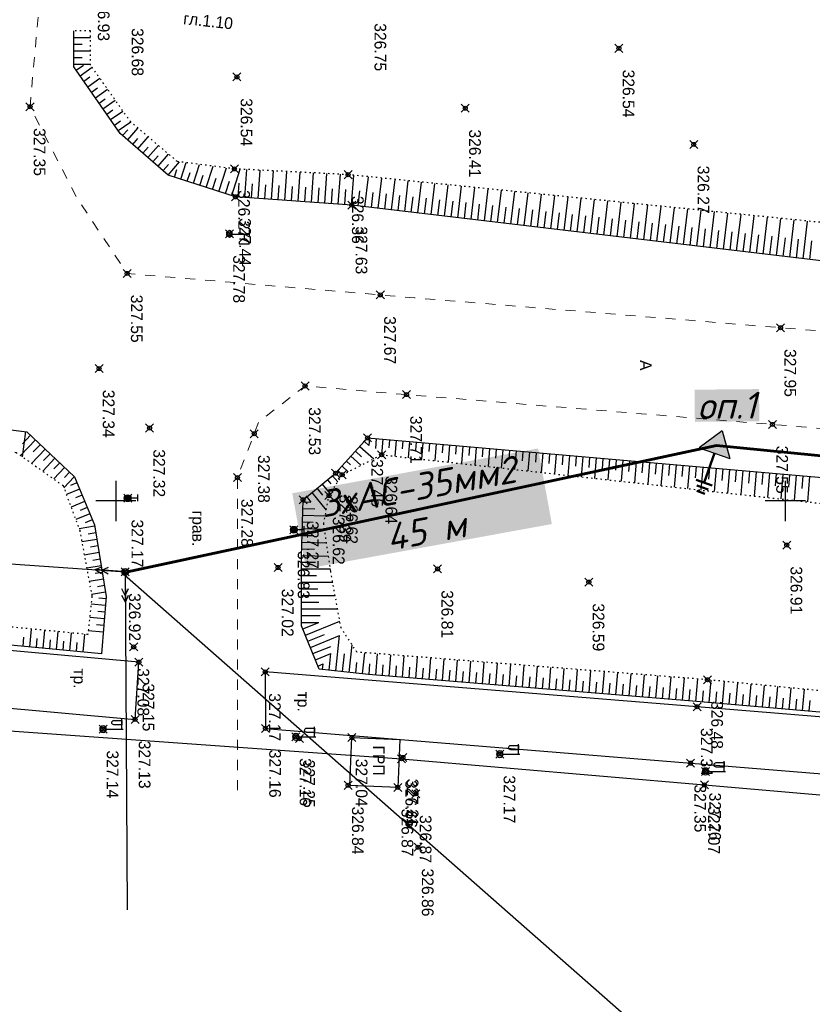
# Model space of a CAD drawing. Header units: metres. Extents: x 705573 to 711566, y 4301675 to 4311183.
# Tile 17 of 256: x 708299 to 708358, y 4301875 to 4301949. Entities that reach past the tile are written whole.
import ezdxf
from ezdxf.lldxf.tags import DXFTag

# ---------------------------------------------------------------- set-up
doc = ezdxf.new("R2010")
doc.units = ezdxf.units.M
doc.header["$LTSCALE"] = 0.5
doc.header["$PDMODE"] = 35
doc.header["$PDSIZE"] = 0.3
for name, pattern in [('Auto_Street_NotBorder_Line_m1', [3, 1.5, -1.5]), ('ДОРОГИ_СТРОЯЩ', [9, 8, -1]), ('Контура низ откосов  Штриховая 0.1-0.5 - - - - - - -', [0.6, 0.1, -0.5])]:
    doc.linetypes.add(name, pattern=pattern)
for name, color, linetype in [('(001) Сетка', 92, 'Continuous'), ('(004) Точки рельефа', 7, 'Continuous'), ('(007) Здания', 7, 'Continuous'), ('(013) Газ', 30, 'ИК_Газопровод -------г--------'), ('(014) Водопровод', 5, 'ИК_Водопровод -------в--------'), ('(016) Кабель', 1, 'Continuous'), ('(019) Связь', 3, 'ИК_КАБ_СВЯЗИ'), ('(022) Возд. Линии', 7, 'Continuous'), ('(025) Дорога', 7, 'Continuous'), ('(035) Откосы', 7, 'Continuous')]:
    doc.layers.add(name, color=color, linetype=linetype)
doc.layers.add('AUTO#_ROADS_EXIST_L', color=7, linetype='Continuous', lineweight=15, true_color=0x000000)
doc.layers.add('Али В1', color=5, linetype='хозяйственно-питьевой водопровод', lineweight=50)
doc.styles.add('BM-431', font='txt')
doc.styles.add('D-431', font='txt')
doc.styles.add('S', font='txtwr', dxfattribs={"oblique": 15})
doc.styles.get("Standard").update_dxf_attribs({"font": 'times.ttf'})
doc.styles.add('X_ISO', font='isocpeui.ttf')
doc.linetypes.add('GAZ_VOZDUSH', pattern='A,1,-2,["~",Standard,S=3,R=0,X=-1.5,Y=-1.5],-1,10', length=14)
doc.linetypes.add('ИК_Водопровод -------в--------', pattern='A,9,-0.6,["В",Standard,S=1.2,R=0,X=0,Y=-0.6],-1.2', length=10.8)
doc.linetypes.add('ИК_Газопровод -------г--------', pattern='A,9,-0.6,["Г",Standard,S=1.2,R=0,X=0,Y=-0.6],-1.2', length=10.8)
doc.linetypes.add('ИК_КАБ_СВЯЗИ', pattern='A,4,["o",Standard,S=0.5,R=0,X=0,Y=-0.125],4,-2', length=10)
doc.linetypes.add('ИК_Э_КАБ_ВН', pattern='A,8,-2,["<<",Standard,S=1,R=0,X=0,Y=-0.5],8,[">>",Standard,S=1,R=0,X=-1,Y=-0.5],-2', length=20)
tags = doc.linetypes.add('хозяйственно-питьевой водопровод', pattern='A,5,-0.5,["В1",Standard,S=0.7,R=0,X=0,Y=-0.35],-1.5', length=7).pattern_tags.tags
tags[6] = DXFTag(74, 10)

# ---------------------------------------------------------------- blocks, each defined once
blk = doc.blocks.new('*X15')
at = {"color": 0}
for p, q in [((9.5, 5.08), (10.49, 5.08)), ((9.5, 5.07), (10.49, 5.07)), ((9.5, 5.06), (10.49, 5.06)), ((9.5, 5.05), (10.49, 5.05)), ((9.5, 5.04), (10.49, 5.04)), ((9.5, 5.03), (10.49, 5.03)), ((9.5, 5.02), (10.5, 5.02)), ((9.5, 5.01), (10.5, 5.01)), ((9.5, 5), (10.5, 5)), ((9.5, 4.99), (10.5, 4.99)), ((9.5, 4.98), (10.5, 4.98)), ((9.5, 4.97), (10.5, 4.97)), ((9.5, 4.96), (10.49, 4.96)), ((9.5, 4.95), (10.49, 4.95)), ((9.5, 4.94), (10.49, 4.94)), ((9.5, 4.93), (10.49, 4.93)), ((9.5, 4.92), (10.49, 4.92)), ((9.5, 4.91), (10.49, 4.91)), ((9.5, 4.9), (10.49, 4.9)), ((9.51, 5.12), (10.48, 5.12)), ((9.51, 5.11), (10.48, 5.11)), ((9.51, 5.1), (10.48, 5.1)), ((9.51, 5.09), (10.49, 5.09)), ((9.51, 4.89), (10.49, 4.89)), ((9.51, 4.88), (10.48, 4.88)), ((9.51, 4.87), (10.48, 4.87)), ((9.51, 4.86), (10.48, 4.86)), ((9.52, 5.16), (10.47, 5.16)), ((9.52, 5.15), (10.47, 5.15)), ((9.52, 5.14), (10.47, 5.14)), ((9.52, 5.13), (10.48, 5.13)), ((9.52, 4.85), (10.48, 4.85)), ((9.52, 4.84), (10.47, 4.84)), ((9.52, 4.83), (10.47, 4.83)), ((9.53, 5.18), (10.46, 5.18)), ((9.53, 5.17), (10.46, 5.17)), ((9.53, 4.82), (10.47, 4.82)), ((9.53, 4.81), (10.46, 4.81)), ((9.53, 4.8), (10.46, 4.8)), ((9.54, 5.2), (10.45, 5.2)), ((9.54, 5.19), (10.46, 5.19)), ((9.54, 4.79), (10.45, 4.79)), ((9.54, 4.78), (10.45, 4.78)), ((9.55, 5.22), (10.44, 5.22)), ((9.55, 5.21), (10.45, 5.21)), ((9.55, 4.77), (10.44, 4.77)), ((9.55, 4.76), (10.44, 4.76)), ((9.56, 5.24), (10.43, 5.24)), ((9.56, 5.23), (10.44, 5.23)), ((9.56, 4.75), (10.43, 4.75)), ((9.56, 4.74), (10.43, 4.74)), ((9.57, 5.26), (10.42, 5.26)), ((9.57, 5.25), (10.43, 5.25)), ((9.57, 4.73), (10.42, 4.73)), ((9.58, 5.27), (10.41, 5.27)), ((9.58, 4.72), (10.41, 4.72)), ((9.58, 4.71), (10.41, 4.71)), ((9.59, 5.29), (10.4, 5.29)), ((9.59, 5.28), (10.41, 5.28)), ((9.59, 4.7), (10.4, 4.7)), ((9.6, 5.3), (10.39, 5.3)), ((9.6, 4.69), (10.39, 4.69)), ((9.61, 5.31), (10.38, 5.31)), ((9.61, 4.68), (10.39, 4.68)), ((9.61, 4.67), (10.38, 4.67)), ((9.62, 5.32), (10.37, 5.32)), ((9.62, 4.66), (10.37, 4.66)), ((9.63, 5.33), (10.37, 5.33)), ((9.63, 4.65), (10.36, 4.65)), ((9.64, 5.34), (10.36, 5.34)), ((9.64, 4.64), (10.35, 4.64)), ((9.65, 5.35), (10.35, 5.35)), ((9.65, 4.63), (10.34, 4.63)), ((9.66, 5.36), (10.34, 5.36)), ((9.66, 4.62), (10.33, 4.62)), ((9.67, 5.37), (10.32, 5.37)), ((9.67, 4.61), (10.32, 4.61)), ((9.68, 5.38), (10.31, 5.38)), ((9.69, 5.39), (10.3, 5.39)), ((9.69, 4.6), (10.31, 4.6)), ((9.7, 4.59), (10.29, 4.59)), ((9.71, 5.4), (10.29, 5.4)), ((9.71, 4.58), (10.28, 4.58)), ((9.72, 5.41), (10.27, 5.41)), ((9.73, 4.57), (10.26, 4.57)), ((9.74, 5.42), (10.26, 5.42)), ((9.75, 5.43), (10.24, 5.43)), ((9.75, 4.56), (10.25, 4.56)), ((9.76, 4.55), (10.23, 4.55)), ((9.77, 5.44), (10.22, 5.44)), ((9.78, 4.54), (10.21, 4.54)), ((9.79, 5.45), (10.2, 5.45)), ((9.81, 4.53), (10.18, 4.53)), ((9.82, 5.46), (10.18, 5.46)), ((9.83, 4.52), (10.16, 4.52)), ((9.85, 5.47), (10.15, 5.47)), ((9.87, 4.51), (10.12, 4.51)), ((9.88, 5.48), (10.11, 5.48)), ((9.91, 4.5), (10.08, 4.5)), ((9.94, 5.49), (10.05, 5.49))]:
    blk.add_line(p, q, dxfattribs=at)
blk = doc.blocks.new('I01070')
at = {"color": 0}
blk.add_circle((0.05, 0.03), 0.5, dxfattribs=at)
blk.add_blockref('*X15', (-9.95, -4.96), dxfattribs=at)
blk = doc.blocks.new('I0195')
at = {"layer": '(016) Кабель', "color": 0, "linetype": 'ИК_Э_КАБ_ВН'}
for p, q in [((-0.275, 0.74), (0.225, 0.74)), ((-0.025, 0.24), (-0.025, 0.74))]:
    blk.add_line(p, q, dxfattribs=at)
at = {"layer": '(016) Кабель', "color": 0, "linetype": 'ИК_Э_КАБ_ВН', "xscale": 0.5, "yscale": 0.5, "zscale": 0.5}
blk.add_blockref('I01070', (-0.025, -0.01), dxfattribs=at)
blk = doc.blocks.new('U1111')
for p, q in [((0.1, 0.45), (0.1, 2.95)), ((1.28934, 2.95), (0.85, 2.51066)), ((1.6, 2.95), (1.28934, 2.95)), ((1.6, 2.95), (1.6, 1.45)), ((0.1, 2.2), (0.85, 2.2)), ((0.85, 2.51066), (0.85, 1.88934)), ((0.85, 1.88934), (1.28934, 1.45)), ((0, 0.05), (0.1, 0.05)), ((0, -0.05), (0, 0.05)), ((0.1, 0.05), (0.1, -0.05)), ((1.28934, 1.45), (1.6, 1.45)), ((0.1, -0.05), (0, -0.05))]:
    blk.add_line(p, q)
blk.add_lwpolyline([(0.55, 0), (0.3, 0.433013), (-0.2, 0.433013), (-0.45, 0), (-0.2, -0.433013), (0.3, -0.433013)], close=True)
at = {"color": 4, "style": 'S', "oblique": 15}
blk.add_attdef('Z', (1.142936, -1.391276), '', height=2, dxfattribs=at)
blk = doc.blocks.new('strela1')
at = {"layer": '(022) Возд. Линии'}
for p, q in [((-2, 0), (-1.5, 0.25)), ((0, 0), (-2, 0)), ((-2, 0), (-1.5, -0.25)), ((-1.5, 0), (-1, 0.25)), ((-1.5, 0), (-1, -0.25))]:
    blk.add_line(p, q, dxfattribs=at)
blk = doc.blocks.new('strela2')
at = {"layer": '(022) Возд. Линии'}
for p, q in [((0, 0), (2, 0)), ((1.5, 0), (1, 0.25)), ((1.5, 0), (1, -0.25)), ((2, 0), (1.5, 0.25)), ((2, 0), (1.5, -0.25))]:
    blk.add_line(p, q, dxfattribs=at)
blk = doc.blocks.new('STOLB')
at = {"layer": '(022) Возд. Линии'}
blk.add_circle((0, 0), 0.25, dxfattribs=at)
blk = doc.blocks.new('f')
at = {"layer": '(022) Возд. Линии'}
for points in [[(0, 0.25), (0, 1.5)], [(0, 1.4), (0.75, 1.4)]]:
    blk.add_lwpolyline(points, dxfattribs=at)
blk.add_lwpolyline([(0.4875, 0.65), (0.4875, 0.65, 0.4142136), (0.65, 0.8125), (0.65, 1.4), (0.325, 1.4), (0.325, 0.8125, 0.4142136)], format="xyb", close=True, dxfattribs=at)
blk.add_circle((0, 0), 0.25, dxfattribs=at)
blk = doc.blocks.new('Setka')
at = {"layer": '(001) Сетка'}
for p, q in [((0, 1.5), (0, -1.5)), ((-1.5, 0), (1.5, 0))]:
    blk.add_line(p, q, dxfattribs=at)
blk = doc.blocks.new('вит')
at = {"layer": '(007) Здания', "color": 0, "lineweight": 25}
for p, q in [((1596405, 549383), (1596485, 547860)), ((1596405, 549383), (1597859, 548925)), ((1596485, 547860), (1597859, 548925))]:
    blk.add_line(p, q, dxfattribs=at)
at = {"layer": '(007) Здания', "color": 0, "lineweight": 50}
for p, q in [((1597172, 548393), (1598194, 547073)), ((1597834, 546794), (1598555, 547352)), ((1598111, 546660), (1598614, 547050)), ((1598351, 546498), (1598711, 546777))]:
    blk.add_line(p, q, dxfattribs=at)
blk = doc.blocks.new('ввввввв')
at = {"layer": 'Али В1', "linetype": 'ByBlock', "lineweight": 50, "ltscale": 500}
h = blk.add_hatch(color=5, dxfattribs=at)
h.dxf.hatch_style = 1
h.set_gradient(color2=(0, 0, 0), one_color=1)
h.paths.add_polyline_path([(8500074, 9593972), (8501059, 9592847), (8501472, 9594500)])
at = {"color": 0, "linetype": 'Continuous', "xscale": 0.9799999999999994, "yscale": 0.9799999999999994, "zscale": 0.9799999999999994, "rotation": 38.20752111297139}
blk.add_blockref('вит', (7603750, 8203267, 380511), dxfattribs=at)

msp = doc.modelspace()

# ---------------------------------------------------------------- linework, layer by layer
at = {"layer": '(013) Газ', "linetype": 'GAZ_VOZDUSH', "elevation": 325.111, "flags": 128}
msp.add_lwpolyline([(708263.006, 4301898.285), (708267.492, 4301898.016), (708327.408, 4301893.734), (708350.025, 4301891.782), (708379.912, 4301889.21), (708474.408, 4301881.923), (708546.892, 4301875.369), (708558.895, 4301874.626), (708612.857, 4301869.388), (708645.294, 4301866.144), (708657.262, 4301865.626), (708710.546, 4301861.09), (708744.482, 4301857.649), (708772.362, 4301854.652), (708819.32, 4301851.722), (708956.482, 4301840.086), (708968.497, 4301838.773)], dxfattribs=at)
at = {"layer": '(013) Газ', "color": 0, "linetype": 'ByBlock', "elevation": 326.874}
msp.add_lwpolyline([(708327.12, 4301891.595), (708323.551, 4301891.744), (708323.701, 4301895.322), (708327.269, 4301895.172)], close=True, dxfattribs=at)
at = {"layer": '(022) Возд. Линии', "elevation": 326.256, "flags": 128}
msp.add_lwpolyline([(708241.167, 4301912.283), (708306.754, 4301907.685), (708306.916, 4301882.46)], dxfattribs=at)
at = {"layer": '(025) Дорога', "flags": 128}
for points, elevation in [([(708210.519, 4301909.711), (708206.239, 4301905.833), (708307.498, 4301896.67), (708307.781, 4301900.947), (708210.519, 4301909.711)], 327.276), ([(708317.225, 4301900.214), (708317.238, 4301895.995), (708379.607, 4301890.903), (708411.216, 4301888.298), (708442.517, 4301885.742), (708471.06, 4301883.402), (708501.346, 4301880.97), (708549.396, 4301877.017), (708549.671, 4301881.202), (708502.029, 4301885.161), (708472.256, 4301887.626), (708442.955, 4301889.981), (708411.376, 4301892.543), (708380.177, 4301895.092), (708349.485, 4301897.617), (708317.225, 4301900.214)], 327.171)]:
    msp.add_lwpolyline(points, dxfattribs=dict(at, elevation=elevation))
at = {"layer": '(035) Откосы'}
for p, q in [((708302.936, 4301947.593, 328.102), (708304.179, 4301947.593, 328.102)), ((708302.936, 4301947.093, 328.102), (708303.558, 4301947.093, 328.102)), ((708302.936, 4301946.594, 328.102), (708304.179, 4301946.594, 328.102)), ((708302.936, 4301946.094, 328.102), (708303.558, 4301946.094, 328.102)), ((708302.936, 4301945.595, 328.102), (708304.179, 4301945.595, 328.102)), ((708303.109, 4301945.149, 328.102), (708303.644, 4301945.521, 328.102)), ((708303.393, 4301944.739, 328.102), (708304.296, 4301945.365, 328.102)), ((708303.678, 4301944.329, 328.102), (708304.131, 4301944.643, 328.102)), ((708303.963, 4301943.918, 328.102), (708304.871, 4301944.549, 328.102)), ((708304.247, 4301943.508, 328.102), (708304.703, 4301943.824, 328.102)), ((708304.532, 4301943.098, 328.102), (708305.447, 4301943.732, 328.102)), ((708304.817, 4301942.687, 328.102), (708305.276, 4301943.006, 328.102)), ((708305.102, 4301942.277, 328.102), (708306.022, 4301942.916, 328.102)), ((708305.386, 4301941.867, 328.102), (708305.848, 4301942.187, 328.102)), ((708305.671, 4301941.456, 328.102), (708306.598, 4301942.099, 328.102)), ((708305.956, 4301941.046, 328.102), (708306.421, 4301941.369, 328.102)), ((708306.241, 4301940.636, 328.102), (708307.173, 4301941.283, 328.102)), ((708306.57, 4301940.265, 328.102), (708306.952, 4301940.706, 328.102)), ((708306.947, 4301939.939, 328.102), (708307.714, 4301940.824, 328.102)), ((708307.325, 4301939.612, 328.102), (708307.71, 4301940.056, 328.102)), ((708307.703, 4301939.285, 328.102), (708308.476, 4301940.178, 328.102)), ((708308.08, 4301938.958, 328.102), (708308.469, 4301939.406, 328.102)), ((708308.458, 4301938.631, 328.102), (708309.238, 4301939.532, 328.102)), ((708308.835, 4301938.304, 328.102), (708309.227, 4301938.756, 328.102)), ((708309.213, 4301937.977, 328.102), (708310, 4301938.886, 328.102)), ((708309.59, 4301937.65, 328.102), (708309.986, 4301938.106, 328.102)), ((708309.968, 4301937.323, 328.102), (708310.821, 4301938.308, 328.102)), ((708310.44, 4301937.164, 328.102), (708310.625, 4301937.737, 328.102)), ((708310.916, 4301937.011, 328.102), (708311.313, 4301938.245, 328.102)), ((708311.866, 4301936.704, 328.102), (708312.321, 4301938.115, 328.102)), ((708312.817, 4301936.398, 328.102), (708313.329, 4301937.985, 328.102)), ((708313.767, 4301936.091, 328.102), (708314.337, 4301937.856, 328.102)), ((708314.718, 4301935.784, 328.102), (708315.355, 4301937.758, 328.102)), ((708315.701, 4301935.643, 328.102), (708315.85, 4301937.733, 328.102)), ((708316.697, 4301935.572, 328.102), (708316.847, 4301937.683, 328.102)), ((708311.391, 4301936.858, 328.102), (708311.604, 4301937.519, 328.102)), ((708312.342, 4301936.551, 328.102), (708312.583, 4301937.301, 328.102)), ((708313.292, 4301936.244, 328.102), (708313.562, 4301937.082, 328.102)), ((708317.694, 4301935.501, 328.102), (708317.845, 4301937.632, 328.102)), ((708318.69, 4301935.43, 328.102), (708318.843, 4301937.581, 328.102)), ((708319.686, 4301935.359, 328.102), (708319.841, 4301937.53, 328.102)), ((708320.683, 4301935.288, 328.102), (708320.839, 4301937.48, 328.102)), ((708321.679, 4301935.218, 328.102), (708321.836, 4301937.429, 328.102)), ((708322.675, 4301935.147, 328.102), (708322.834, 4301937.378, 328.102)), ((708323.672, 4301935.076, 328.102), (708323.831, 4301937.307, 328.102)), ((708324.664, 4301934.959, 328.102), (708324.93, 4301937.196, 328.102)), ((708325.656, 4301934.841, 328.102), (708325.924, 4301937.095, 328.102)), ((708326.648, 4301934.723, 328.102), (708326.918, 4301936.995, 328.102)), ((708314.243, 4301935.938, 328.102), (708314.542, 4301936.864, 328.102)), ((708315.203, 4301935.678, 328.102), (708315.277, 4301936.719, 328.102)), ((708316.199, 4301935.607, 328.102), (708316.274, 4301936.658, 328.102)), ((708317.195, 4301935.537, 328.102), (708317.271, 4301936.597, 328.102)), ((708318.192, 4301935.466, 328.102), (708318.268, 4301936.536, 328.102)), ((708319.188, 4301935.395, 328.102), (708319.265, 4301936.475, 328.102)), ((708320.185, 4301935.324, 328.102), (708320.262, 4301936.414, 328.102)), ((708321.181, 4301935.253, 328.102), (708321.259, 4301936.354, 328.102)), ((708322.177, 4301935.182, 328.102), (708322.256, 4301936.293, 328.102)), ((708323.174, 4301935.111, 328.102), (708323.253, 4301936.232, 328.102)), ((708327.639, 4301934.605, 328.102), (708327.912, 4301936.895, 328.102)), ((708328.631, 4301934.487, 328.102), (708328.906, 4301936.794, 328.102)), ((708329.623, 4301934.369, 328.102), (708329.9, 4301936.694, 328.102)), ((708330.615, 4301934.251, 328.102), (708330.894, 4301936.594, 328.102)), ((708331.607, 4301934.133, 328.102), (708331.888, 4301936.493, 328.102)), ((708332.599, 4301934.015, 328.102), (708332.882, 4301936.393, 328.102)), ((708333.591, 4301933.897, 328.102), (708333.876, 4301936.293, 328.102)), ((708334.583, 4301933.779, 328.102), (708334.87, 4301936.192, 328.102)), ((708324.168, 4301935.018, 328.102), (708324.3, 4301936.132, 328.102)), ((708325.16, 4301934.9, 328.102), (708325.293, 4301936.023, 328.102)), ((708326.152, 4301934.782, 328.102), (708326.286, 4301935.913, 328.102)), ((708327.144, 4301934.664, 328.102), (708327.279, 4301935.804, 328.102)), ((708328.135, 4301934.546, 328.102), (708328.272, 4301935.695, 328.102)), ((708329.127, 4301934.428, 328.102), (708329.265, 4301935.586, 328.102)), ((708330.119, 4301934.31, 328.102), (708330.258, 4301935.477, 328.102)), ((708335.575, 4301933.661, 328.102), (708335.864, 4301936.092, 328.102)), ((708336.567, 4301933.543, 328.102), (708336.858, 4301935.991, 328.102)), ((708337.558, 4301933.425, 328.102), (708337.852, 4301935.891, 328.102)), ((708338.55, 4301933.307, 328.102), (708338.846, 4301935.791, 328.102)), ((708339.542, 4301933.189, 328.102), (708339.84, 4301935.69, 328.102)), ((708340.534, 4301933.071, 328.102), (708340.834, 4301935.59, 328.102)), ((708341.526, 4301932.953, 328.102), (708341.828, 4301935.49, 328.102)), ((708331.111, 4301934.192, 328.102), (708331.251, 4301935.368, 328.102)), ((708332.103, 4301934.074, 328.102), (708332.244, 4301935.258, 328.102)), ((708333.095, 4301933.956, 328.102), (708333.237, 4301935.149, 328.102)), ((708334.087, 4301933.838, 328.102), (708334.23, 4301935.04, 328.102)), ((708335.079, 4301933.72, 328.102), (708335.223, 4301934.931, 328.102)), ((708336.071, 4301933.602, 328.102), (708336.216, 4301934.822, 328.102)), ((708337.063, 4301933.484, 328.102), (708337.209, 4301934.713, 328.102)), ((708342.518, 4301932.835, 328.102), (708342.822, 4301935.389, 328.102)), ((708343.51, 4301932.717, 328.102), (708343.816, 4301935.289, 328.102)), ((708344.502, 4301932.6, 328.102), (708344.81, 4301935.189, 328.102)), ((708345.494, 4301932.482, 328.102), (708345.804, 4301935.088, 328.102)), ((708346.486, 4301932.364, 328.102), (708346.798, 4301934.988, 328.102)), ((708347.477, 4301932.246, 328.102), (708347.792, 4301934.888, 328.102)), ((708348.469, 4301932.128, 328.102), (708348.786, 4301934.787, 328.102)), ((708338.054, 4301933.366, 328.102), (708338.202, 4301934.604, 328.102)), ((708339.046, 4301933.248, 328.102), (708339.195, 4301934.494, 328.102)), ((708340.038, 4301933.13, 328.102), (708340.187, 4301934.385, 328.102)), ((708341.03, 4301933.012, 328.102), (708341.18, 4301934.276, 328.102)), ((708342.022, 4301932.894, 328.102), (708342.173, 4301934.167, 328.102)), ((708343.014, 4301932.776, 328.102), (708343.166, 4301934.058, 328.102)), ((708349.461, 4301932.01, 328.102), (708349.78, 4301934.687, 328.102)), ((708350.453, 4301931.892, 328.102), (708350.774, 4301934.586, 328.102)), ((708351.445, 4301931.774, 328.102), (708351.768, 4301934.486, 328.102)), ((708352.437, 4301931.656, 328.102), (708352.762, 4301934.386, 328.102)), ((708353.429, 4301931.538, 328.102), (708353.756, 4301934.285, 328.102)), ((708354.421, 4301931.42, 328.102), (708354.75, 4301934.185, 328.102)), ((708355.413, 4301931.302, 328.102), (708355.744, 4301934.085, 328.102)), ((708356.405, 4301931.184, 328.102), (708356.738, 4301933.984, 328.102)), ((708344.006, 4301932.658, 328.102), (708344.159, 4301933.949, 328.102)), ((708344.998, 4301932.541, 328.102), (708345.152, 4301933.839, 328.102)), ((708345.99, 4301932.423, 328.102), (708346.145, 4301933.73, 328.102)), ((708346.982, 4301932.305, 328.102), (708347.138, 4301933.621, 328.102)), ((708347.973, 4301932.187, 328.102), (708348.131, 4301933.512, 328.102)), ((708348.965, 4301932.069, 328.102), (708349.124, 4301933.403, 328.102)), ((708349.957, 4301931.951, 328.102), (708350.117, 4301933.294, 328.102)), ((708357.396, 4301931.066, 328.102), (708357.732, 4301933.884, 328.102)), ((708350.949, 4301931.833, 328.102), (708351.11, 4301933.185, 328.102)), ((708351.941, 4301931.715, 328.102), (708352.103, 4301933.075, 328.102)), ((708352.933, 4301931.597, 328.102), (708353.096, 4301932.966, 328.102)), ((708353.925, 4301931.479, 328.102), (708354.089, 4301932.857, 328.102)), ((708354.917, 4301931.361, 328.102), (708355.082, 4301932.748, 328.102)), ((708355.909, 4301931.243, 328.102), (708356.075, 4301932.639, 328.102)), ((708356.901, 4301931.125, 328.102), (708357.068, 4301932.53, 328.102)), ((708357.892, 4301931.007, 328.102), (708358.06, 4301932.42, 328.102)), ((708299.307, 4301918.171), (708299.071, 4301916.29)), ((708299.699, 4301917.889), (708299.098, 4301917.257)), ((708300.061, 4301917.545), (708298.951, 4301916.375)), ((708300.424, 4301917.201), (708299.893, 4301916.642)), ((708324.634, 4301917.433, 327.274), (708324.97, 4301917.129, 327.274)), ((708325.018, 4301917.68, 327.274), (708324.97, 4301917.129, 327.274)), ((708325.516, 4301917.636, 327.274), (708325.452, 4301916.899, 327.274)), ((708326.014, 4301917.593, 327.274), (708325.913, 4301916.432, 327.274)), ((708326.512, 4301917.549, 327.274), (708326.461, 4301916.963, 327.274)), ((708327.01, 4301917.506, 327.274), (708326.907, 4301916.322, 327.274)), ((708327.508, 4301917.462, 327.274), (708327.456, 4301916.865, 327.274)), ((708328.006, 4301917.419, 327.274), (708327.901, 4301916.212, 327.274)), ((708328.504, 4301917.375, 327.274), (708328.451, 4301916.766, 327.274)), ((708329.002, 4301917.332, 327.274), (708328.895, 4301916.103, 327.274)), ((708329.5, 4301917.288, 327.274), (708329.446, 4301916.668, 327.274)), ((708329.998, 4301917.245, 327.274), (708329.889, 4301915.993, 327.274)), ((708330.496, 4301917.201, 327.274), (708330.441, 4301916.57, 327.274)), ((708330.994, 4301917.158, 327.274), (708330.882, 4301915.883, 327.274)), ((708331.492, 4301917.115, 327.274), (708331.436, 4301916.471, 327.274)), ((708331.99, 4301917.071, 327.274), (708331.876, 4301915.773, 327.274)), ((708300.786, 4301916.857), (708299.775, 4301915.792)), ((708301.149, 4301916.513), (708300.668, 4301916.007)), ((708323.963, 4301916.692, 327.274), (708324.407, 4301916.291, 327.274)), ((708324.299, 4301917.062, 327.274), (708325.328, 4301916.132, 327.274)), ((708332.488, 4301917.028, 327.274), (708332.431, 4301916.373, 327.274)), ((708332.986, 4301916.984, 327.274), (708332.87, 4301915.663, 327.274)), ((708333.484, 4301916.941, 327.274), (708333.426, 4301916.274, 327.274)), ((708333.982, 4301916.897, 327.274), (708333.864, 4301915.553, 327.274)), ((708334.48, 4301916.854, 327.274), (708334.421, 4301916.176, 327.274)), ((708334.978, 4301916.81, 327.274), (708334.858, 4301915.443, 327.274)), ((708335.476, 4301916.767, 327.274), (708335.415, 4301916.077, 327.274)), ((708335.974, 4301916.723, 327.274), (708335.852, 4301915.333, 327.274)), ((708336.472, 4301916.68, 327.274), (708336.41, 4301915.979, 327.274)), ((708336.97, 4301916.636, 327.274), (708336.846, 4301915.223, 327.274)), ((708337.468, 4301916.593, 327.274), (708337.405, 4301915.881, 327.274)), ((708337.966, 4301916.549, 327.274), (708337.84, 4301915.113, 327.274)), ((708338.464, 4301916.506, 327.274), (708338.4, 4301915.782, 327.274)), ((708338.962, 4301916.463, 327.274), (708338.834, 4301915.003, 327.274)), ((708339.46, 4301916.419, 327.274), (708339.395, 4301915.684, 327.274)), ((708339.957, 4301916.376, 327.274), (708339.828, 4301914.893, 327.274)), ((708340.455, 4301916.332, 327.274), (708340.39, 4301915.585, 327.274)), ((708301.511, 4301916.169), (708300.599, 4301915.208)), ((708301.874, 4301915.825), (708301.442, 4301915.371)), ((708323.293, 4301915.95, 327.274), (708323.594, 4301915.678, 327.274)), ((708323.628, 4301916.321, 327.274), (708324.373, 4301915.648, 327.274)), ((708340.953, 4301916.289, 327.274), (708340.822, 4301914.783, 327.274)), ((708341.451, 4301916.245, 327.274), (708341.385, 4301915.487, 327.274)), ((708341.949, 4301916.202, 327.274), (708341.816, 4301914.673, 327.274)), ((708342.447, 4301916.158, 327.274), (708342.38, 4301915.388, 327.274)), ((708342.945, 4301916.115, 327.274), (708342.81, 4301914.563, 327.274)), ((708343.443, 4301916.071, 327.274), (708343.375, 4301915.29, 327.274)), ((708343.941, 4301916.028, 327.274), (708343.804, 4301914.454, 327.274)), ((708344.439, 4301915.984, 327.274), (708344.37, 4301915.192, 327.274)), ((708344.937, 4301915.941, 327.274), (708344.798, 4301914.344, 327.274)), ((708345.435, 4301915.898, 327.274), (708345.365, 4301915.093, 327.274)), ((708345.933, 4301915.854, 327.274), (708345.792, 4301914.234, 327.274)), ((708346.431, 4301915.811, 327.274), (708346.36, 4301914.995, 327.274)), ((708346.929, 4301915.767, 327.274), (708346.786, 4301914.124, 327.274)), ((708347.427, 4301915.724, 327.274), (708347.355, 4301914.896, 327.274)), ((708347.925, 4301915.68, 327.274), (708347.78, 4301914.014, 327.274)), ((708348.423, 4301915.637, 327.274), (708348.35, 4301914.798, 327.274)), ((708348.921, 4301915.593, 327.274), (708348.774, 4301913.904, 327.274)), ((708302.236, 4301915.481), (708301.423, 4301914.625)), ((708302.599, 4301915.137), (708302.217, 4301914.735)), ((708322.257, 4301914.869, 327.274), (708322.634, 4301914.407, 327.274)), ((708322.622, 4301915.209, 327.274), (708322.781, 4301915.065, 327.274)), ((708322.958, 4301915.579, 327.274), (708323.417, 4301915.163, 327.274)), ((708349.419, 4301915.55, 327.274), (708349.345, 4301914.699, 327.274)), ((708349.917, 4301915.506, 327.274), (708349.768, 4301913.794, 327.274)), ((708350.415, 4301915.463, 327.274), (708350.34, 4301914.601, 327.274)), ((708350.913, 4301915.419, 327.274), (708350.762, 4301913.684, 327.274)), ((708351.411, 4301915.376, 327.274), (708351.335, 4301914.503, 327.274)), ((708351.909, 4301915.333, 327.274), (708351.756, 4301913.574, 327.274)), ((708352.407, 4301915.289, 327.274), (708352.33, 4301914.404, 327.274)), ((708352.905, 4301915.246, 327.274), (708352.75, 4301913.464, 327.274)), ((708353.403, 4301915.202, 327.274), (708353.325, 4301914.306, 327.274)), ((708353.901, 4301915.159, 327.274), (708353.744, 4301913.354, 327.274)), ((708354.399, 4301915.115, 327.274), (708354.32, 4301914.207, 327.274)), ((708354.897, 4301915.072, 327.274), (708354.737, 4301913.244, 327.274)), ((708355.395, 4301915.028, 327.274), (708355.315, 4301914.109, 327.274)), ((708355.893, 4301914.985, 327.274), (708355.731, 4301913.134, 327.274)), ((708356.391, 4301914.941, 327.274), (708356.31, 4301914.01, 327.274)), ((708356.889, 4301914.898, 327.274), (708356.725, 4301913.024, 327.274)), ((708302.961, 4301914.793), (708302.181, 4301913.971)), ((708303.161, 4301914.338), (708302.677, 4301914.138)), ((708321.483, 4301914.237, 327.274), (708322.07, 4301913.517, 327.274)), ((708321.87, 4301914.553, 327.274), (708322.111, 4301914.258, 327.274)), ((708357.387, 4301914.854, 327.274), (708357.305, 4301913.912, 327.274)), ((708357.885, 4301914.811, 327.274), (708357.719, 4301912.914, 327.274)), ((708303.352, 4301913.876), (708302.367, 4301913.469)), ((708303.543, 4301913.414), (708303.042, 4301913.207)), ((708320.708, 4301913.605, 327.274), (708321.78, 4301912.29, 327.274)), ((708321.095, 4301913.921, 327.274), (708321.498, 4301913.427, 327.274)), ((708303.734, 4301912.953), (708302.716, 4301912.531)), ((708320.05, 4301912.916, 327.274), (708320.638, 4301912.9, 327.274)), ((708320.32, 4301913.289, 327.274), (708320.638, 4301912.9, 327.274)), ((708304.116, 4301912.029), (708303.064, 4301911.594)), ((708303.925, 4301912.491), (708303.408, 4301912.277)), ((708320.024, 4301911.916, 327.274), (708321.702, 4301911.871, 327.274)), ((708320.037, 4301912.416, 327.274), (708320.916, 4301912.392, 327.274)), ((708304.307, 4301911.567), (708303.773, 4301911.346)), ((708320.01, 4301911.417, 327.274), (708320.809, 4301911.395, 327.274)), ((708304.478, 4301911.1), (708303.32, 4301910.907)), ((708304.56, 4301910.607), (708303.996, 4301910.513)), ((708319.997, 4301910.917, 327.274), (708321.653, 4301910.873, 327.274)), ((708304.642, 4301910.114), (708303.524, 4301909.928)), ((708319.97, 4301909.918, 327.274), (708321.8, 4301909.868, 327.274)), ((708319.983, 4301910.417, 327.274), (708320.855, 4301910.394, 327.274)), ((708304.806, 4301909.128), (708303.707, 4301908.945)), ((708304.724, 4301909.621), (708304.17, 4301909.529)), ((708319.957, 4301909.418, 327.274), (708320.915, 4301909.392, 327.274)), ((708304.888, 4301908.635), (708304.343, 4301908.544)), ((708319.941, 4301908.418, 327.274), (708320.977, 4301908.418, 327.274)), ((708319.943, 4301908.918, 327.274), (708321.948, 4301908.864, 327.274)), ((708304.97, 4301908.142), (708303.89, 4301907.962)), ((708305.053, 4301907.649), (708304.517, 4301907.56)), ((708319.941, 4301907.918, 327.274), (708322.086, 4301907.918, 327.274)), ((708305.135, 4301907.156), (708304.072, 4301906.979)), ((708319.941, 4301907.419, 327.274), (708321.056, 4301907.419, 327.274)), ((708319.941, 4301906.919, 327.274), (708322.262, 4301906.919, 327.274)), ((708305.299, 4301906.17), (708304.255, 4301905.997)), ((708305.217, 4301906.663), (708304.69, 4301906.576)), ((708319.941, 4301906.419, 327.274), (708321.148, 4301906.419, 327.274)), ((708305.338, 4301905.676), (708304.804, 4301905.721)), ((708319.941, 4301905.919, 327.274), (708322.445, 4301905.919, 327.274)), ((708319.941, 4301905.419, 327.274), (708321.239, 4301905.419, 327.274)), ((708305.296, 4301905.178), (708304.217, 4301905.268)), ((708305.254, 4301904.68), (708304.709, 4301904.726)), ((708319.941, 4301904.919, 327.274), (708322.628, 4301904.919, 327.274)), ((708305.212, 4301904.182), (708304.11, 4301904.274)), ((708319.941, 4301904.419, 327.274), (708321.33, 4301904.419, 327.274)), ((708319.941, 4301903.919, 327.274), (708321.223, 4301903.919, 327.274)), ((708320.034, 4301903.438, 327.274), (708321.223, 4301903.919, 327.274)), ((708320.222, 4301902.974, 327.274), (708322.793, 4301904.016, 327.274)), ((708299.636, 4301902.089), (708299.763, 4301903.421)), ((708300.63, 4301901.994), (708300.757, 4301903.324)), ((708301.625, 4301901.899), (708301.752, 4301903.227)), ((708302.62, 4301901.804), (708302.747, 4301903.131)), ((708305.129, 4301903.186), (708304.003, 4301903.281)), ((708305.17, 4301903.684), (708304.613, 4301903.731)), ((708299.138, 4301902.136), (708299.202, 4301902.802)), ((708300.133, 4301902.041), (708300.196, 4301902.707)), ((708301.128, 4301901.946), (708301.191, 4301902.611)), ((708302.123, 4301901.851), (708302.186, 4301902.515)), ((708303.118, 4301901.756), (708303.181, 4301902.42)), ((708303.615, 4301901.709), (708303.742, 4301903.034)), ((708320.41, 4301902.511, 327.274), (708321.644, 4301903.011, 327.274)), ((708320.598, 4301902.048, 327.274), (708322.779, 4301902.932, 327.274)), ((708322.496, 4301900.291, 327.274), (708322.779, 4301902.932, 327.274)), ((708320.785, 4301901.585, 327.274), (708322.112, 4301902.122, 327.274)), ((708323.49, 4301900.184, 327.274), (708323.711, 4301902.243, 327.274)), ((708324.484, 4301900.077, 327.274), (708324.653, 4301901.654, 327.274)), ((708320.973, 4301901.121, 327.274), (708322.133, 4301901.591, 327.274)), ((708321.999, 4301900.344, 327.274), (708322.133, 4301901.591, 327.274)), ((708322.993, 4301900.238, 327.274), (708323.136, 4301901.57, 327.274)), ((708323.987, 4301900.131, 327.274), (708324.071, 4301900.912, 327.274)), ((708325.479, 4301899.984, 327.274), (708325.61, 4301901.579, 327.274)), ((708326.475, 4301899.902, 327.274), (708326.607, 4301901.5, 327.274)), ((708327.472, 4301899.82, 327.274), (708327.604, 4301901.421, 327.274)), ((708328.468, 4301899.738, 327.274), (708328.6, 4301901.343, 327.274)), ((708329.465, 4301899.656, 327.274), (708329.597, 4301901.264, 327.274)), ((708330.461, 4301899.574, 327.274), (708330.594, 4301901.185, 327.274)), ((708331.457, 4301899.492, 327.274), (708331.59, 4301901.107, 327.274)), ((708332.454, 4301899.41, 327.274), (708332.587, 4301901.028, 327.274)), ((708333.45, 4301899.327, 327.274), (708333.584, 4301900.949, 327.274)), ((708321.161, 4301900.658, 327.274), (708321.546, 4301900.814, 327.274)), ((708321.502, 4301900.398, 327.274), (708321.546, 4301900.814, 327.274)), ((708324.981, 4301900.025, 327.274), (708325.046, 4301900.821, 327.274)), ((708325.977, 4301899.943, 327.274), (708326.043, 4301900.741, 327.274)), ((708326.974, 4301899.861, 327.274), (708327.039, 4301900.661, 327.274)), ((708327.97, 4301899.779, 327.274), (708328.036, 4301900.58, 327.274)), ((708328.966, 4301899.697, 327.274), (708329.033, 4301900.5, 327.274)), ((708329.963, 4301899.615, 327.274), (708330.029, 4301900.42, 327.274)), ((708330.959, 4301899.533, 327.274), (708331.026, 4301900.339, 327.274)), ((708331.956, 4301899.451, 327.274), (708332.022, 4301900.259, 327.274)), ((708332.952, 4301899.368, 327.274), (708333.019, 4301900.179, 327.274)), ((708334.446, 4301899.245, 327.274), (708334.58, 4301900.871, 327.274)), ((708335.443, 4301899.163, 327.274), (708335.577, 4301900.792, 327.274)), ((708336.439, 4301899.081, 327.274), (708336.574, 4301900.713, 327.274)), ((708337.436, 4301898.999, 327.274), (708337.57, 4301900.635, 327.274)), ((708338.432, 4301898.917, 327.274), (708338.567, 4301900.556, 327.274)), ((708339.428, 4301898.835, 327.274), (708339.564, 4301900.477, 327.274)), ((708340.425, 4301898.753, 327.274), (708340.56, 4301900.399, 327.274)), ((708341.421, 4301898.671, 327.274), (708341.557, 4301900.32, 327.274)), ((708342.417, 4301898.589, 327.274), (708342.554, 4301900.242, 327.274)), ((708343.414, 4301898.507, 327.274), (708343.55, 4301900.163, 327.274)), ((708333.948, 4301899.286, 327.274), (708334.015, 4301900.098, 327.274)), ((708334.945, 4301899.204, 327.274), (708335.012, 4301900.018, 327.274)), ((708335.941, 4301899.122, 327.274), (708336.008, 4301899.938, 327.274)), ((708336.937, 4301899.04, 327.274), (708337.005, 4301899.857, 327.274)), ((708337.934, 4301898.958, 327.274), (708338.001, 4301899.777, 327.274)), ((708338.93, 4301898.876, 327.274), (708338.998, 4301899.696, 327.274)), ((708339.927, 4301898.794, 327.274), (708339.994, 4301899.616, 327.274)), ((708340.923, 4301898.712, 327.274), (708340.991, 4301899.536, 327.274)), ((708341.919, 4301898.63, 327.274), (708341.987, 4301899.455, 327.274)), ((708344.41, 4301898.425, 327.274), (708344.547, 4301900.084, 327.274)), ((708345.407, 4301898.343, 327.274), (708345.544, 4301900.006, 327.274)), ((708346.403, 4301898.261, 327.274), (708346.54, 4301899.927, 327.274)), ((708347.399, 4301898.179, 327.274), (708347.537, 4301899.848, 327.274)), ((708348.396, 4301898.097, 327.274), (708348.534, 4301899.77, 327.274)), ((708349.392, 4301898.014, 327.274), (708349.536, 4301899.69, 327.274)), ((708350.388, 4301897.928, 327.274), (708350.533, 4301899.607, 327.274)), ((708351.384, 4301897.842, 327.274), (708351.528, 4301899.509, 327.274)), ((708342.916, 4301898.548, 327.274), (708342.984, 4301899.375, 327.274)), ((708343.912, 4301898.466, 327.274), (708343.98, 4301899.295, 327.274)), ((708344.908, 4301898.384, 327.274), (708344.977, 4301899.214, 327.274)), ((708345.905, 4301898.302, 327.274), (708345.973, 4301899.134, 327.274)), ((708346.901, 4301898.22, 327.274), (708346.97, 4301899.054, 327.274)), ((708347.898, 4301898.138, 327.274), (708347.966, 4301898.973, 327.274)), ((708348.894, 4301898.056, 327.274), (708348.963, 4301898.893, 327.274)), ((708349.89, 4301897.971, 327.274), (708349.962, 4301898.811, 327.274)), ((708350.886, 4301897.885, 327.274), (708350.958, 4301898.721, 327.274)), ((708352.38, 4301897.756, 327.274), (708352.523, 4301899.412, 327.274)), ((708353.376, 4301897.671, 327.274), (708353.518, 4301899.314, 327.274)), ((708354.372, 4301897.585, 327.274), (708354.513, 4301899.216, 327.274)), ((708355.368, 4301897.499, 327.274), (708355.508, 4301899.119, 327.274)), ((708356.365, 4301897.413, 327.274), (708356.503, 4301899.021, 327.274)), ((708357.361, 4301897.328, 327.274), (708357.498, 4301898.924, 327.274)), ((708351.882, 4301897.799, 327.274), (708351.954, 4301898.63, 327.274)), ((708352.878, 4301897.714, 327.274), (708352.949, 4301898.538, 327.274)), ((708353.874, 4301897.628, 327.274), (708353.945, 4301898.446, 327.274)), ((708354.87, 4301897.542, 327.274), (708354.94, 4301898.355, 327.274)), ((708355.866, 4301897.456, 327.274), (708355.936, 4301898.263, 327.274)), ((708356.863, 4301897.37, 327.274), (708356.932, 4301898.172, 327.274)), ((708357.859, 4301897.285, 327.274), (708357.927, 4301898.08, 327.274))]:
    msp.add_line(p, q, dxfattribs=at)
at = {"layer": '(035) Откосы', "linetype": 'Контура низ откосов  Штриховая 0.1-0.5 - - - - - - -'}
for points, elevation in [([(708409.375, 4301930.52), (708392.587, 4301931.604), (708358.657, 4301933.791), (708323.416, 4301937.349), (708314.92, 4301937.781), (708310.657, 4301938.329), (708307.174, 4301941.282), (708304.179, 4301945.531), (708304.179, 4301948.092), (708302.936, 4301948.092)], 328.102), ([(708321.987, 4301913.387), (708322.97, 4301914.937), (708325.92, 4301916.432), (708371.281, 4301911.415), (708444.749, 4301903.917), (708475.413, 4301901.529), (708483.695, 4301896.392), (708502.933, 4301891.959), (708529.02, 4301888.711), (708533.054, 4301883.761), (708502.333, 4301886.282), (708472.324, 4301890.528), (708442.923, 4301891.469), (708411.556, 4301894.062), (708382.89, 4301896.435), (708350.258, 4301899.634), (708324.066, 4301901.7), (708322.888, 4301903.498), (708322.114, 4301907.732), (708321.592, 4301911.289), (708321.987, 4301913.387)], 326.621)]:
    msp.add_lwpolyline(points, dxfattribs=dict(at, elevation=elevation))
at = {"layer": '(035) Откосы', "elevation": 328.102, "flags": 128}
msp.add_lwpolyline([(708409.225, 4301927.692), (708392.029, 4301928.606), (708358.982, 4301930.878), (708323.689, 4301935.075), (708315.003, 4301935.693), (708309.979, 4301937.313), (708306.389, 4301940.422), (708302.936, 4301945.397), (708302.936, 4301948.092)], dxfattribs=at)
at = {"layer": '(035) Откосы', "flags": 128}
msp.add_lwpolyline([(708212.58, 4301910.389), (708223.469, 4301920.859), (708225.483, 4301923.844), (708231.539, 4301926.174), (708239.079, 4301925.71), (708299.417, 4301918.157), (708302.98, 4301914.775), (708304.463, 4301911.191), (708305.352, 4301905.848), (708304.993, 4301901.578), (708212.58, 4301910.389)], dxfattribs=at)
at = {"layer": '(035) Откосы', "linetype": 'Контура низ откосов  Штриховая 0.1-0.5 - - - - - - -'}
msp.add_lwpolyline([(708215.933, 4301911.563), (708224.853, 4301920.568), (708227.174, 4301921.908), (708231.841, 4301924.172), (708239.345, 4301922.923), (708298.617, 4301916.611), (708302.121, 4301914.131), (708303.364, 4301910.787), (708304.281, 4301905.858), (708303.974, 4301903.012), (708215.933, 4301911.563)], dxfattribs=at)
at = {"layer": '(035) Откосы', "elevation": 327.274, "flags": 128}
msp.add_lwpolyline([(708528.363, 4301890.853), (708535.416, 4301882.679), (708501.607, 4301885.345), (708471.634, 4301887.855), (708442.602, 4301890.239), (708411.005, 4301892.775), (708381.976, 4301895.208), (708349.143, 4301898.035), (708324.946, 4301900.028), (708321.255, 4301900.424), (708319.941, 4301903.668), (708319.941, 4301908.841), (708320.055, 4301913.073), (708322.478, 4301915.049), (708324.869, 4301917.693), (708371.398, 4301913.632), (708444.186, 4301906.541), (708476.348, 4301903.518), (708483.687, 4301898.132), (708502.506, 4301893.651)], close=True, dxfattribs=at)
at = {"lineweight": 25, "ltscale": 6.666667}
msp.add_line((708350.672, 4301868.795), (708306.716, 4301907.437, 326.256), dxfattribs=at)
at = {"color": 1, "linetype": 'ByBlock', "lineweight": 60, "flags": 128}
msp.add_lwpolyline([(708306.939, 4301907.685), (708350.937, 4301917.13), (708405.66, 4301911.626), (708460.365, 4301905.933), (708515.015, 4301899.736), (708569.909, 4301896.326), (708629.666, 4301890.929), (708684.479, 4301886.395), (708739.272, 4301881.628), (708793.875, 4301875.032), (708848.72, 4301870.915), (708903.566, 4301866.797), (708958.412, 4301862.68), (709008.245, 4301858.598), (709058.079, 4301854.533), (709107.914, 4301850.467), (709162.684, 4301845.45), (709207.444, 4301840.809), (709212.78, 4301813.286)], dxfattribs=at)
at = {"color": 0, "linetype": 'ByBlock', "lineweight": -2, "transparency": 16777216}
for p in [(708343.642, 4301946.783, 326.541), (708315.104, 4301944.644, 326.538), (708299.652, 4301942.418, 327.347), (708332.168, 4301942.313, 326.405), (708349.237, 4301939.604, 326.266), (708314.92, 4301937.781, 326.272), (708323.416, 4301937.349, 326.359), (708315.003, 4301935.693, 327.442), (708323.689, 4301935.075, 327.628), (708314.546, 4301932.925, 327.782), (708306.91, 4301929.97, 327.545), (708325.82, 4301928.367, 327.672), (708355.72, 4301925.919, 327.952), (708304.811, 4301922.872, 327.339), (708320.199, 4301921.568, 327.532), (708327.776, 4301920.926, 327.714), (708308.585, 4301918.431, 327.323), (708355.114, 4301918.695, 327.546), (708316.401, 4301918.007, 327.381), (708324.869, 4301917.693, 327.451), (708325.92, 4301916.432, 326.637), (708315.148, 4301914.725, 327.28), (708322.478, 4301915.049, 327.388), (708322.97, 4301914.937, 326.619), (708306.957, 4301913.185, 327.169), (708321.987, 4301913.387, 326.621), (708320.055, 4301913.073, 327.274), (708319.369, 4301910.834, 326.826), (708356.175, 4301909.687, 326.915), (708318.179, 4301908.016, 327.021), (708306.754, 4301907.685, 326.921), (708330.101, 4301907.906, 326.813), (708341.396, 4301906.923, 326.594), (708307.395, 4301902.085, 327.079), (708307.781, 4301900.947, 327.149), (708317.225, 4301900.214, 327.171), (708350.258, 4301899.634, 326.479), (708349.485, 4301897.617, 327.337), (708307.498, 4301896.67, 327.127), (708305.108, 4301895.943, 327.135), (708317.238, 4301895.995, 327.157), (708319.512, 4301895.372, 327.161), (708319.777, 4301895.244, 327.251), (708323.701, 4301895.322, 327.04), (708334.751, 4301894.08, 327.166), (708327.408, 4301893.734, 326.662), (708327.512, 4301893.838, 327.211), (708348.999, 4301893.404, 327.348), (708350.105, 4301892.793, 327.257), (708350.025, 4301891.782, 327.072), (708323.418, 4301891.75, 326.835), (708327.12, 4301891.595, 326.874), (708328.479, 4301891.117, 326.873), (708328.638, 4301887.123, 326.864)]:
    msp.add_point(p, dxfattribs=at)
at = {"layer": 'AUTO#_ROADS_EXIST_L', "linetype": 'Auto_Street_NotBorder_Line_m1', "lineweight": 15, "flags": 128}
for points in [[(708412.621, 4301949.823), (708411.247, 4301926.866), (708408.028, 4301921.112), (708371.027, 4301924.67), (708328.377, 4301928.151), (708306.91, 4301929.97), (708303.173, 4301935.579), (708299.652, 4301942.418), (708301.154, 4301959.221)], [(708550.248, 4301875.782), (708552.283, 4301897.784), (708551.026, 4301901.914), (708442.374, 4301910.526), (708370.386, 4301917.449), (708327.776, 4301920.926), (708320.199, 4301921.568), (708316.742, 4301918.9), (708315.148, 4301914.725), (708315.148, 4301890.892)]]:
    msp.add_lwpolyline(points, dxfattribs=at)

# ---------------------------------------------------------------- block references
at = {"layer": '(001) Сетка', "rotation": 270}
for p in [(708306.068, 4301912.985), (708356.068, 4301912.985)]:
    msp.add_blockref('Setka', p, dxfattribs=at)
at = {"layer": '(014) Водопровод', "color": 0, "linetype": 'ByBlock', "lineweight": 53, "xscale": 0.001428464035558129, "yscale": 0.001428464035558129, "zscale": 0.001428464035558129, "rotation": 264.7132279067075}
msp.add_blockref('ввввввв', (695823.8, 4315271.367, -543.546), dxfattribs=at)
at = {"layer": '(019) Связь', "color": 0, "rotation": 270}
for p in [(708306.942, 4301913.185, 327.536), (708319.354, 4301910.834, 327.536)]:
    msp.add_blockref('I0195', p, dxfattribs=at)
at = {"layer": '(022) Возд. Линии', "xscale": 0.5, "yscale": 0.5, "zscale": 0.5, "rotation": 270}
msp.add_blockref('U1111', (708314.546, 4301932.95, 325.947), dxfattribs=at)
at = {"layer": '(022) Возд. Линии'}
for name, p, rotation in [('strela1', (708306.502, 4301907.704, 326.256), 355.5472854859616), ('STOLB', (708306.754, 4301907.685, 326.256), 270), ('strela2', (708306.756, 4301907.435, 326.256), 270.5325390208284)]:
    msp.add_blockref(name, p, dxfattribs=dict(at, rotation=rotation))
at = {"layer": '(022) Возд. Линии', "xscale": -1, "rotation": 270}
for p in [(708305.108, 4301895.943, 326.892), (708319.512, 4301895.372, 326.892), (708334.751, 4301894.08, 326.892), (708350.105, 4301892.793, 326.892)]:
    msp.add_blockref('f', p, dxfattribs=at)

# ---------------------------------------------------------------- texts
at = {"layer": '(004) Точки рельефа', "style": 'D-431'}
for s, p in [('326.93', (708304.72, 4301950.905, 326.929)), ('326.68', (708307.251, 4301948.293, 326.677)), ('326.75', (708325.385, 4301948.657, 326.754)), ('326.54', (708343.927, 4301945.197, 326.541)), ('326.54', (708315.389, 4301943.057, 326.538)), ('327.35', (708299.933, 4301940.831, 327.347)), ('326.41', (708332.454, 4301940.727, 326.405)), ('326.27', (708349.522, 4301938.018, 326.266)), ('326.27', (708315.205, 4301936.194, 326.272)), ('326.36', (708323.701, 4301935.762, 326.359)), ('327.44', (708315.282, 4301934.106, 327.442)), ('327.63', (708323.974, 4301933.488, 327.628)), ('327.78', (708314.829, 4301931.338, 327.782)), ('327.55', (708307.191, 4301928.384, 327.545)), ('327.67', (708326.106, 4301926.781, 327.672)), ('327.95', (708356.005, 4301924.333, 327.952)), ('327.34', (708305.09, 4301921.286, 327.339)), ('327.53', (708320.48, 4301919.982, 327.532)), ('327.71', (708328.055, 4301919.339, 327.714)), ('327.55', (708355.395, 4301917.109, 327.546)), ('327.32', (708308.865, 4301916.845, 327.323)), ('327.38', (708316.685, 4301916.421, 327.381)), ('327.45', (708325.15, 4301916.106, 327.451)), ('326.64', (708326.205, 4301914.845, 326.637)), ('327.39', (708322.762, 4301913.462, 327.388)), ('327.28', (708315.432, 4301913.138, 327.28)), ('326.62', (708323.255, 4301913.35, 326.619)), ('327.17', (708307.236, 4301911.598, 327.169)), ('327.27', (708320.334, 4301911.486, 327.274)), ('326.62', (708322.272, 4301911.8, 326.621)), ('326.83', (708319.654, 4301909.247, 326.826)), ('326.91', (708356.461, 4301908.101, 326.915)), ('326.92', (708307.039, 4301906.098, 326.921)), ('327.02', (708318.461, 4301906.429, 327.021)), ('326.81', (708330.387, 4301906.32, 326.813)), ('326.59', (708341.681, 4301905.337, 326.594)), ('327.08', (708307.678, 4301900.498, 327.079)), ('327.15', (708308.062, 4301899.36, 327.149)), ('327.17', (708317.504, 4301898.627, 327.171)), ('326.48', (708350.543, 4301898.047, 326.479)), ('327.34', (708349.764, 4301896.03, 327.337)), ('327.13', (708307.777, 4301895.083, 327.127)), ('327.14', (708305.387, 4301894.356, 327.135)), ('327.16', (708317.523, 4301894.408, 327.157)), ('327.16', (708319.797, 4301893.785, 327.161)), ('327.25', (708320.058, 4301893.657, 327.251)), ('327.04', (708323.983, 4301893.735, 327.04)), ('326.66', (708327.693, 4301892.147, 326.662)), ('327.21', (708327.791, 4301892.251, 327.211)), ('327.17', (708335.03, 4301892.493, 327.166)), ('327.35', (708349.28, 4301891.817, 327.348)), ('327.26', (708350.39, 4301891.206, 327.257)), ('326.84', (708323.703, 4301890.163, 326.835)), ('326.87', (708327.405, 4301890.008, 326.874)), ('327.07', (708350.307, 4301890.195, 327.072)), ('326.87', (708328.764, 4301889.53, 326.873)), ('326.86', (708328.923, 4301885.536, 326.864))]:
    msp.add_text(s, height=0.875, rotation=270, dxfattribs=at).set_placement(p)
at = {"layer": '(013) Газ', "color": 0, "linetype": 'ByBlock', "style": 'D-431'}
msp.add_text('ГРП', height=0.875, rotation=270, dxfattribs=at).set_placement((708325.274, 4301894.729, 0.208))
at = {"layer": '(019) Связь', "color": 0, "linetype": 'Continuous', "style": 'D-431'}
msp.add_text('гл.1.10', height=0.875, rotation=353.74945, dxfattribs=at).set_placement((708311.069, 4301948.597))
at = {"layer": '(025) Дорога', "linetype": 'ДОРОГИ_СТРОЯЩ', "style": 'BM-431'}
for s, p in [('A', (708345.213, 4301923.503)), ('грав.', (708311.778, 4301912.271, 325.726)), ('тр.', (708302.913, 4301900.486)), ('тр.', (708319.638, 4301898.749))]:
    msp.add_text(s, height=0.875, rotation=270, dxfattribs=at).set_placement(p)
at = {"color": 5, "linetype": 'ByBlock', "ltscale": 0.5, "insert": (708351.712, 4301920.114), "char_height": 2, "attachment_point": 5, "rotation": 0.54202, "style": 'X_ISO', "bg_fill": 1, "box_fill_scale": 1.1, "bg_fill_color": 255, "bg_fill_transparency": 0}
msp.add_mtext('{\\fISOCPEUR|b1|i1|c204|p34;оп.1}', dxfattribs=at)
at = {"color": 5, "linetype": 'ByBlock', "ltscale": 0.5, "insert": (708328.938, 4301912.408), "char_height": 2, "width": 18.26461, "attachment_point": 5, "rotation": 10.32114, "style": 'X_ISO', "bg_fill": 1, "box_fill_scale": 1.1, "bg_fill_color": 255, "bg_fill_transparency": 0}
msp.add_mtext('{\\fISOCPEUR|b1|i1|c204|p34;3хАС-35мм2\\P45 м}', dxfattribs=at)

doc.saveas('drawing.dxf')
